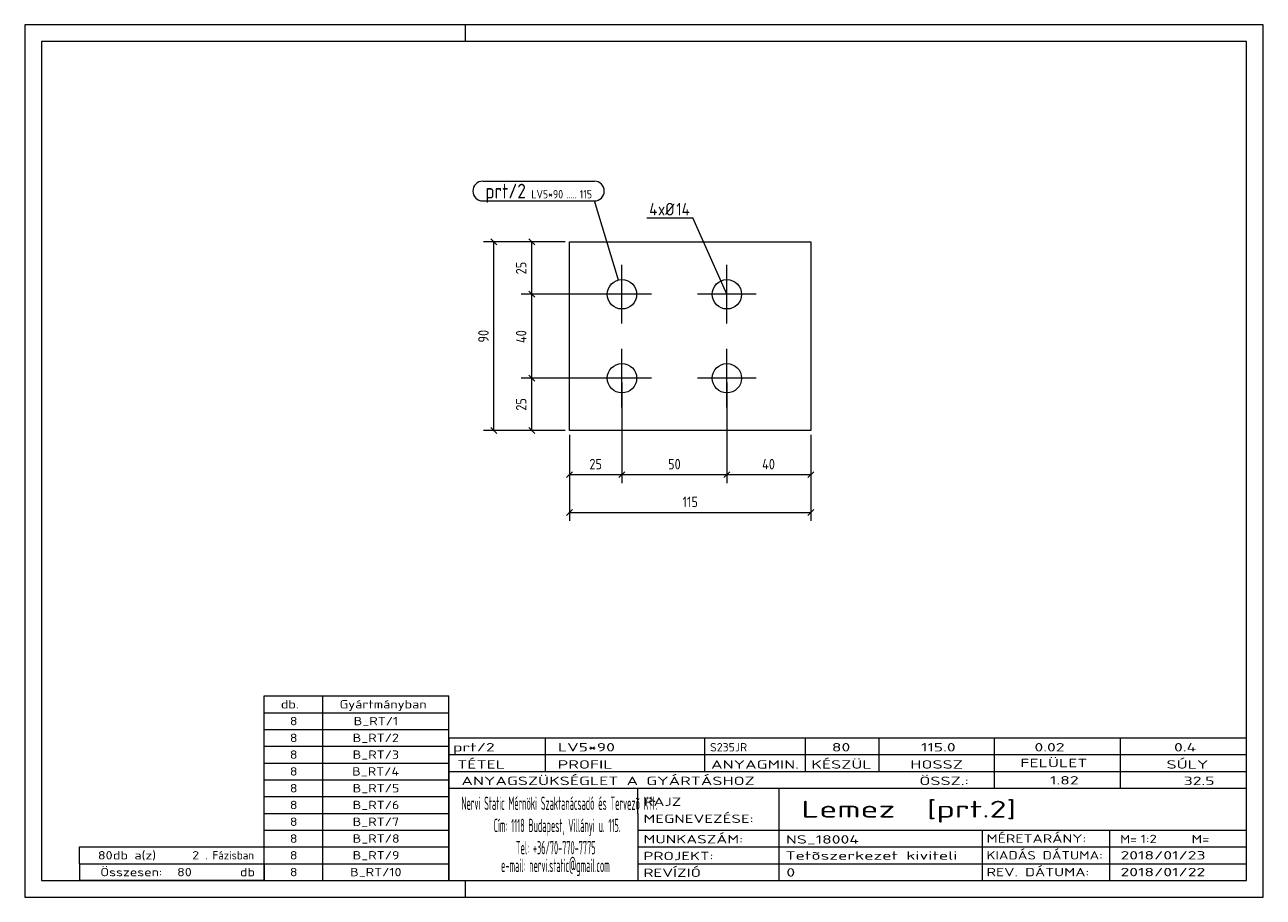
# Model space of a CAD drawing. Header units: millimetres. Extents: x 1 to 296, y 1 to 209.
import ezdxf

# ---------------------------------------------------------------- set-up
doc = ezdxf.new("R2010")
doc.units = ezdxf.units.MM
doc.header["$LTSCALE"] = 0.6
doc.linetypes.add('XKITLINE00', pattern=[0])
for name, color, linetype, lineweight in [('Bolt', 7, 'Continuous', 0), ('BoltMark', 3, 'Continuous', 0), ('DrawingSheet', 5, 'Continuous', 0), ('OtherObjectType', 1, 'Continuous', 0), ('Part', 2, 'Continuous', 0), ('PartMark', 3, 'Continuous', 0), ('Z-DIMENSIONS', 1, 'Continuous', 0)]:
    doc.layers.add(name, color=color, linetype=linetype, lineweight=lineweight)
doc.styles.add('ISOCPEUR', font='ISOCPEUR.TTF')

msp = doc.modelspace()

# ---------------------------------------------------------------- linework, layer by layer
at = {"layer": 'Bolt', "color": 4, "linetype": 'XKITLINE00', "lineweight": 0}
for p, q in [((143.25, 137.75), (143.25, 151.75)), ((168.25, 137.75), (168.25, 151.75)), ((150.25, 144.74), (136.25, 144.74)), ((175.25, 144.74), (161.25, 144.74)), ((143.25, 117.75), (143.25, 131.75)), ((168.25, 117.75), (168.25, 131.75)), ((150.25, 124.74), (136.25, 124.74)), ((175.25, 124.74), (161.25, 124.74))]:
    msp.add_line(p, q, dxfattribs=at)
for centre in [(143.25, 144.74), (168.25, 144.74), (143.25, 124.74), (168.25, 124.74)]:
    msp.add_circle(centre, 3.5, dxfattribs=at)
at = {"layer": 'BoltMark', "color": 4, "linetype": 'XKITLINE00', "lineweight": 0}
for p in [(149.15, 162.93), (168.25, 144.74)]:
    msp.add_line(p, (160.15, 162.93), dxfattribs=at)
at = {"layer": 'DrawingSheet', "color": 2, "linetype": 'XKITLINE00', "lineweight": 0}
for p, q in [((296, 209), (1, 209)), ((1, 209), (1, 1)), ((106, 205), (106, 209)), ((296, 1), (296, 209)), ((106, 1), (106, 5)), ((1, 1), (296, 1))]:
    msp.add_line(p, q, dxfattribs=at)
at = {"layer": 'DrawingSheet', "color": 3, "linetype": 'XKITLINE00', "lineweight": 0}
for p, q in [((292, 205), (5, 205)), ((5, 205), (5, 5)), ((292, 5), (292, 205)), ((5, 5), (292, 5))]:
    msp.add_line(p, q, dxfattribs=at)
at = {"layer": 'OtherObjectType', "color": 7, "linetype": 'XKITLINE00', "lineweight": 0}
for p, q in [((58, 49), (102, 49)), ((58, 45), (58, 49)), ((72, 45), (72, 49)), ((102, 45), (102, 49)), ((58, 45), (102, 45)), ((58, 41), (58, 45)), ((72, 41), (72, 45)), ((102, 41), (102, 45)), ((58, 41), (102, 41)), ((58, 37), (58, 41)), ((72, 37), (72, 41)), ((102, 37), (102, 41)), ((102, 39), (292, 39)), ((102, 39), (102, 35)), ((102, 39), (292, 39)), ((125, 35), (125, 39)), ((163, 35), (163, 39)), ((187, 35), (187, 39)), ((204.5, 35), (204.5, 39)), ((232, 35), (232, 39)), ((262, 35), (262, 39)), ((292, 35), (292, 39)), ((58, 37), (102, 37)), ((58, 33), (58, 37)), ((72, 33), (72, 37)), ((102, 33), (102, 37)), ((58, 33), (102, 33)), ((58, 29), (58, 33)), ((72, 29), (72, 33)), ((102, 35), (292, 35)), ((102, 35), (102, 5)), ((102, 35), (292, 35)), ((102, 29), (102, 33)), ((125, 31), (125, 35)), ((163, 31), (163, 35)), ((187, 31), (187, 35)), ((204.5, 31), (204.5, 35)), ((232, 31), (232, 35)), ((262, 31), (262, 35)), ((292, 31), (292, 35)), ((102, 31), (292, 31)), ((232, 27), (232, 31)), ((262, 27), (262, 31)), ((292, 27), (292, 31)), ((58, 29), (102, 29)), ((58, 25), (58, 29)), ((72, 25), (72, 29)), ((102, 25), (102, 29)), ((102, 27), (292, 27)), ((147, 21), (147, 27)), ((180.7, 17), (180.7, 27)), ((292, 21), (292, 27)), ((58, 25), (102, 25)), ((58, 21), (58, 25)), ((72, 21), (72, 25)), ((102, 21), (102, 25)), ((58, 21), (102, 21)), ((58, 17), (58, 21)), ((72, 17), (72, 21)), ((102, 17), (102, 21)), ((147, 21), (147, 5)), ((292, 17), (292, 21)), ((58, 17), (102, 17)), ((58, 13), (58, 17)), ((72, 13), (72, 17)), ((102, 13), (102, 17)), ((147, 17), (292, 17)), ((180.7, 5), (180.7, 17)), ((229.16, 13), (229.16, 17)), ((259.5, 5), (259.5, 17)), ((292, 13), (292, 17)), ((14, 9), (14, 13)), ((14, 13), (58, 13)), ((14, 13), (58, 13)), ((58, 9), (58, 13)), ((58, 13), (102, 13)), ((58, 9), (58, 13)), ((72, 9), (72, 13)), ((102, 9), (102, 13)), ((147, 13), (292, 13)), ((229.16, 5), (229.16, 13)), ((292, 9), (292, 13)), ((14, 9), (58, 9)), ((14, 9), (14, 5)), ((14, 9), (58, 9)), ((58, 9), (58, 5)), ((58, 9), (102, 9)), ((58, 5), (58, 9)), ((72, 5), (72, 9)), ((102, 5), (102, 9)), ((147, 9), (292, 9)), ((292, 5), (292, 9)), ((58, 5), (14, 5)), ((58, 5), (102, 5)), ((102, 5), (292, 5)), ((139.5, 5), (292, 5))]:
    msp.add_line(p, q, dxfattribs=at)
at = {"layer": 'Part', "color": 2, "linetype": 'XKITLINE00', "lineweight": 0}
for p, q in [((130.75, 112.24), (130.75, 157.24)), ((130.75, 157.24), (188.25, 157.24)), ((188.25, 157.24), (188.25, 112.24)), ((188.25, 112.24), (130.75, 112.24))]:
    msp.add_line(p, q, dxfattribs=at)
at = {"layer": 'PartMark', "color": 7, "linetype": 'XKITLINE00', "lineweight": 0}
for p, q in [((110.09, 171.7), (136.7, 171.7)), ((110.09, 167), (136.7, 167)), ((142.4, 148.1), (136.7, 167))]:
    msp.add_line(p, q, dxfattribs=at)
for centre, start, end in [((110.09, 169.35), 90, 270), ((136.7, 169.35), 270, 90)]:
    msp.add_arc(centre, 2.35, start, end, dxfattribs=at)
at = {"layer": 'Z-DIMENSIONS', "color": 7, "linetype": 'XKITLINE00', "lineweight": 0}
for p, q in [((129.75, 157.24), (110.25, 157.24)), ((112.04, 157.95), (113.46, 156.54)), ((112.75, 112.24), (112.75, 157.24)), ((129.75, 157.24), (119.25, 157.24)), ((121.04, 157.95), (122.46, 156.54)), ((121.75, 144.74), (121.75, 157.24)), ((142.25, 144.74), (119.25, 144.74)), ((142.25, 144.74), (119.25, 144.74)), ((121.04, 145.45), (122.46, 144.04)), ((121.04, 145.45), (122.46, 144.04)), ((121.75, 124.74), (121.75, 144.74)), ((142.25, 124.74), (119.25, 124.74)), ((142.25, 124.74), (119.25, 124.74)), ((121.04, 125.45), (122.46, 124.04)), ((121.04, 125.45), (122.46, 124.04)), ((121.75, 112.24), (121.75, 124.74)), ((143.25, 123.74), (143.25, 99.75)), ((143.25, 123.74), (143.25, 99.75)), ((168.25, 123.74), (168.25, 99.75)), ((168.25, 123.74), (168.25, 99.75)), ((129.75, 112.24), (110.25, 112.24)), ((112.04, 112.95), (113.46, 111.54)), ((129.75, 112.24), (119.25, 112.24)), ((121.04, 112.95), (122.46, 111.54)), ((130.75, 111.24), (130.75, 90.75)), ((130.75, 111.24), (130.75, 99.75)), ((188.25, 111.24), (188.25, 90.75)), ((188.25, 111.24), (188.25, 99.75)), ((131.46, 102.45), (130.04, 101.04)), ((130.75, 101.75), (143.25, 101.75)), ((143.95, 102.45), (142.54, 101.04)), ((143.95, 102.45), (142.54, 101.04)), ((143.25, 101.75), (168.25, 101.75)), ((168.95, 102.45), (167.54, 101.04)), ((168.95, 102.45), (167.54, 101.04)), ((168.25, 101.75), (188.25, 101.75)), ((188.96, 102.45), (187.54, 101.04)), ((131.46, 93.45), (130.04, 92.04)), ((130.75, 92.75), (188.25, 92.75)), ((188.96, 93.45), (187.54, 92.04))]:
    msp.add_line(p, q, dxfattribs=at)
at = {"layer": 'Z-DIMENSIONS', "color": 3}
for p in [(112.75, 157.24), (121.75, 157.24), (121.75, 144.74), (121.75, 144.74), (121.75, 124.74), (121.75, 124.74), (112.75, 112.24), (121.75, 112.24), (130.75, 101.75), (143.25, 101.75), (143.25, 101.75), (168.25, 101.75), (168.25, 101.75), (188.25, 101.75), (130.75, 92.75), (188.25, 92.75)]:
    msp.add_point(p, dxfattribs=at)

# ---------------------------------------------------------------- texts
at = {"layer": 'BoltMark', "color": 4, "style": 'ISOCPEUR', "width": 0.85}
for s, p in [('4', (149.75, 163.53)), ('xØ', (151.82, 163.53)), ('14', (156.2, 163.53))]:
    msp.add_text(s, height=3, dxfattribs=at).set_placement(p)
at = {"layer": 'OtherObjectType', "color": 7, "style": 'ISOCPEUR'}
for s, height, width, p in [('db.', 2, 1.211571, (62, 46)), ('Gyártmányban', 2, 1.211571, (76, 46)), ('8', 2, 1.211571, (64.14, 42)), ('B_RT/1', 2, 1.211571, (79.35, 42)), ('8', 2, 1.211571, (64.14, 38)), ('B_RT/2', 2, 1.211571, (79.1, 38)), ('8', 2, 1.211571, (64.14, 34)), ('B_RT/3', 2, 1.211571, (79.1, 34)), ('prt/2', 2, 1.525501, (103, 35.76)), ('LV5*90', 2, 1.525501, (128, 35.76)), ('S235JR', 2, 1.02, (164.22, 35.76)), ('80', 2, 1.525501, (193.24, 35.76)), ('115.0', 2, 1.525501, (214.47, 35.76)), ('0.02', 2, 1.525501, (241.51, 35.76)), ('0.4', 2, 1.525501, (274.75, 35.76)), ('TÉTEL', 2, 1.525501, (104, 31.66)), ('PROFIL', 2, 1.525501, (127.96, 31.66)), ('ANYAGMIN.', 2, 1.525501, (164.47, 31.66)), ('KÉSZÜL', 2, 1.525501, (188.37, 31.66)), ('HOSSZ', 2, 1.525501, (211.96, 31.66)), ('FELÜLET', 2, 1.525501, (238.13, 32)), ('SÚLY', 2, 1.525501, (272.96, 31.66)), ('8', 2, 1.211571, (64.14, 30)), ('B_RT/4', 2, 1.211571, (78.98, 30)), ('ANYAGSZÜKSÉGLET A GYÁRTÁSHOZ', 2, 1.525501, (105, 27.75)), ('ÖSSZ.:', 2, 1.525501, (214.1, 27.75)), ('1.82', 2, 1.525501, (245.21, 27.88)), ('32.5', 2, 1.525501, (277.06, 27.75)), ('8', 2, 1.211571, (64.14, 26)), ('B_RT/5', 2, 1.211571, (79.1, 26)), ('8', 2, 1.211571, (64.14, 22)), ('B_RT/6', 2, 1.211571, (79.1, 22)), ('Nervi Static Mérnöki\xa0Szaktanácsadó\xa0és\xa0Tervezõ Kft.', 3.1765, 0.403093, (105, 21.82)), ('RAJZ', 2, 1.445, (148.38, 22.78)), ('Lemez  [prt.2]', 4, 1.474651, (186, 20)), ('MEGNEVEZÉSE:', 2, 1.445, (148.38, 18.72)), ('8', 2, 1.211571, (64.14, 18)), ('B_RT/7', 2, 1.211571, (79.1, 18)), ('Cím:\xa01118 Budapest, Villányi u. 115.', 3.1765, 0.403093, (112.69, 16.53)), ('8', 2, 1.211571, (64.14, 14)), ('B_RT/8', 2, 1.211571, (79.1, 14)), ('MUNKASZÁM:', 2, 1.445, (148.38, 13.84)), ('NS_18004', 2, 1.525501, (182.28, 13.78)), ('MÉRETARÁNY:', 2, 1.36, (230.1, 14)), ('M=', 2, 1.211571, (261.91, 13.84)), ('1:2', 2, 1.275, (266.79, 13.9)), ('M=', 2, 1.275, (278.95, 13.87)), ('80', 2, 1.211571, (18.43, 10)), ('db a(z)', 2, 1.211571, (22, 10)), ('2', 2, 1.211571, (40.86, 10)), ('. Fázisban', 2, 0.935, (44, 10)), ('8', 2, 1.211571, (64.14, 10)), ('B_RT/9', 2, 1.211571, (79.1, 10)), ('Tel:\xa0+36/70-770-7775', 3.1765, 0.403093, (117.97, 11.24)), ('PROJEKT:', 2, 1.445, (148.38, 9.84)), ('Tetõszerkezet kiviteli ', 2, 1.525501, (182.2, 9.94)), ('KIADÁS DÁTUMA:', 2, 1.275, (230.1, 10)), ('2018/01/23', 2, 1.525501, (262, 10)), ('e-mail:\xa0nervi.static@gmail.com', 3.1765, 0.403093, (114.45, 7)), ('Összesen:            db', 2, 1.211571, (19, 6)), ('80', 2, 1.211571, (37.29, 6)), ('8', 2, 1.211571, (64.14, 6)), ('B_RT/10', 2, 1.211571, (78.49, 6)), ('REVÍZIÓ', 2, 1.445, (148.38, 5.84)), ('0', 2, 1.525501, (182.41, 5.92)), ('REV. DÁTUMA:', 2, 1.36, (230.1, 6)), ('2018/01/22', 2, 1.525501, (262, 6))]:
    msp.add_text(s, height=height, dxfattribs=dict(at, width=width)).set_placement(p)
at = {"layer": 'PartMark', "color": 3, "style": 'ISOCPEUR', "width": 0.85}
msp.add_text('prt/2', height=3.5, dxfattribs=at).set_placement((110.69, 167.6))
at = {"layer": 'PartMark', "color": 4, "style": 'ISOCPEUR', "width": 0.85}
for s, p in [('LV5*90', (121.67, 167.6)), ('115', (133.18, 167.6)), ('.....', (130, 167.6))]:
    msp.add_text(s, height=2, dxfattribs=at).set_placement(p)
at = {"layer": 'Z-DIMENSIONS', "color": 3, "style": 'ISOCPEUR', "width": 0.85}
for s, p in [('25', (120.5, 149.49)), ('90', (111.5, 133.24)), ('40', (120.5, 133.13)), ('25', (120.5, 116.99))]:
    msp.add_text(s, height=2.5, rotation=90.0002, dxfattribs=at).set_placement(p)
for s, p in [('25', (135.49, 103)), ('50', (154.24, 103)), ('40', (176.64, 103)), ('115', (157.67, 94))]:
    msp.add_text(s, height=2.5, dxfattribs=at).set_placement(p)

doc.saveas('drawing.dxf')
